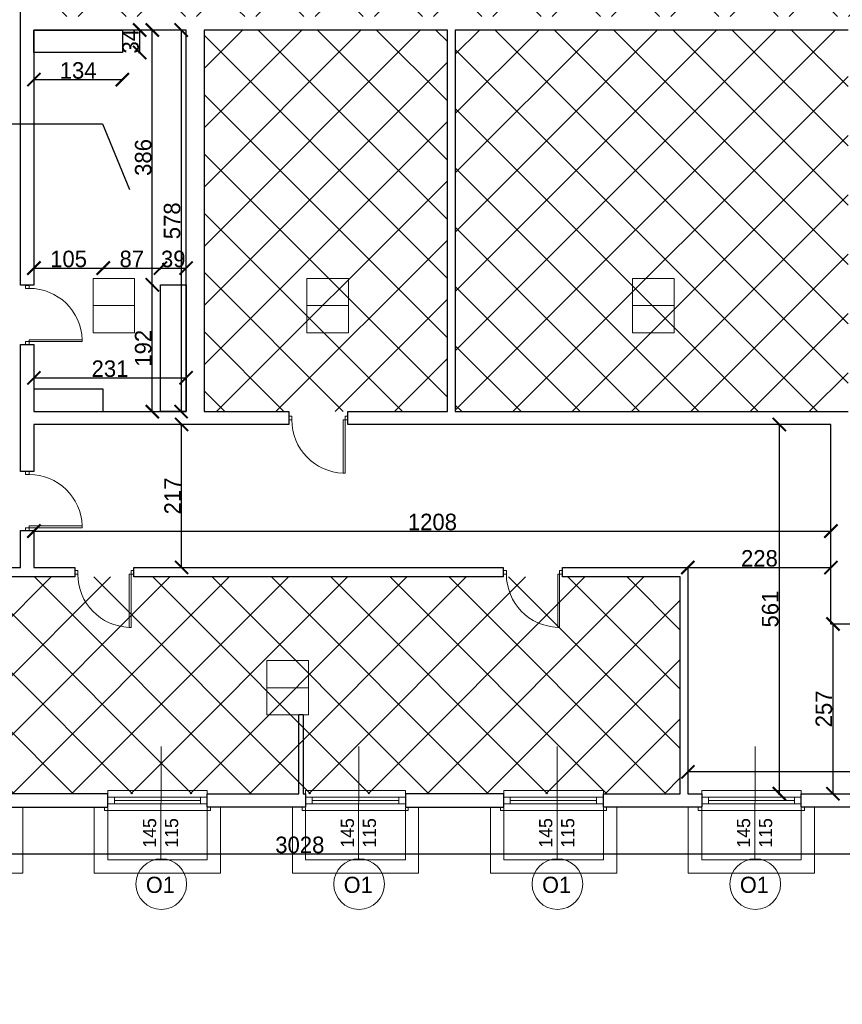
# Model space of a CAD drawing. Header units: centimetres. Extents: x -17621 to 77377, y -18613 to 66.
# Tile 17 of 173: x -14538 to -13292, y -14329 to -12838. Entities that reach past the tile are written whole.
import ezdxf

# ---------------------------------------------------------------- set-up
doc = ezdxf.new("R2010")
doc.units = ezdxf.units.CM
doc.layers.add('0-wymiarowanie rys.CAD', color=5, linetype='Continuous', lineweight=0, true_color=0x0000ff)
for name, color, linetype, lineweight in [('a_drzwi i okna', 2, 'Continuous', 0), ('a_inwentaryzacja', 141, 'Continuous', 0), ('a_wymiarowanie', 211, 'Continuous', 0), ('drzwi', 2, 'Continuous', 0), ('pomieszczenia', 191, 'Continuous', 5)]:
    doc.layers.add(name, color=color, linetype=linetype, lineweight=lineweight)
doc.layers.add('PDF_A310 STOLARKA ZEWNĘTRZNA', color=7, linetype='Continuous')
doc.layers.add('PDF_WIDOKOWA', color=7, linetype='Continuous')
doc.styles.add('PDF Century Gothic', font='GOTHIC.TTF')
doc.dimstyles.new('ISO-25', dxfattribs={"dimtxt": 25, "dimasz": 20, "dimexe": 0.6, "dimexo": 0.375, "dimtad": 1, "dimdec": 0, "dimtxsty": 'PDF Century Gothic', "dimblk": 'ARCHTICK', "dimcen": 2.5, "dimadec": 1, "dimazin": 0, "dimtfac": 1, "dimtdec": 0, "dimtmove": 0, "dimatfit": 3, "dimldrblk": 'ARCHTICK', "dimfxl": 2, "dimfxlon": 1, "dimarcsym": 0})

# ---------------------------------------------------------------- blocks, each defined once
blk = doc.blocks.new('_ArchTick')
at = {"color": 0, "linetype": 'ByBlock', "const_width": 0.15}
blk.add_lwpolyline([(-0.5, -0.5), (0.5, 0.5)], dxfattribs=at)
blk = doc.blocks.new('*D124')
at = {"layer": 'a_wymiarowanie', "color": 0, "lineweight": -2, "transparency": 16777216}
for p, q in [((-13303.9, -13753.3), (-13306.5, -13753.3)), ((-13305.9, -13753.3), (-13305.9, -14010.4)), ((-13303.9, -14010.4), (-13306.5, -14010.4))]:
    blk.add_line(p, q, dxfattribs=at)
at = {"layer": 'Defpoints', "color": 0, "transparency": 16777216}
for p in [(-13301.6, -13753.3), (-13305.9, -14010.4), (-13301.6, -14010.4)]:
    blk.add_point(p, dxfattribs=at)
at = {"layer": 'a_wymiarowanie', "color": 0, "lineweight": -2, "transparency": 16777216, "xscale": 20, "yscale": 20, "zscale": 20}
for p, rotation in [((-13305.9, -13753.3), 90), ((-13305.9, -14010.4), 270)]:
    blk.add_blockref('_ArchTick', p, dxfattribs=dict(at, rotation=rotation))
at = {"layer": 'a_wymiarowanie', "color": 0, "transparency": 16777216, "insert": (-13319.6, -13881.9), "char_height": 25, "attachment_point": 5, "rotation": 90, "style": 'PDF Century Gothic'}
blk.add_mtext('257', dxfattribs=at)
blk = doc.blocks.new('*D422')
at = {"layer": 'a_wymiarowanie', "color": 0, "lineweight": -2, "transparency": 16777216}
for p, q in [((-13525.7, -13975.4), (-13525.7, -13978)), ((-12648.2, -13977.4), (-13525.7, -13977.4)), ((-12648.2, -13975.4), (-12648.2, -13978))]:
    blk.add_line(p, q, dxfattribs=at)
at = {"layer": 'Defpoints', "color": 0, "transparency": 16777216}
for p in [(-13525.7, -13753.3), (-12648.2, -13753.3), (-13525.7, -13977.4)]:
    blk.add_point(p, dxfattribs=at)
at = {"layer": 'a_wymiarowanie', "color": 0, "lineweight": -2, "transparency": 16777216, "xscale": 20, "yscale": 20, "zscale": 20, "rotation": 180}
blk.add_blockref('_ArchTick', (-13525.7, -13977.4), dxfattribs=at)
at = {"layer": 'a_wymiarowanie', "color": 0, "lineweight": -2, "transparency": 16777216, "xscale": 20, "yscale": 20, "zscale": 20}
blk.add_blockref('_ArchTick', (-12648.2, -13977.4), dxfattribs=at)
at = {"layer": 'a_wymiarowanie', "color": 0, "transparency": 16777216, "insert": (-13087, -13963.7), "char_height": 25, "attachment_point": 5, "style": 'PDF Century Gothic'}
blk.add_mtext('877', dxfattribs=at)
blk = doc.blocks.new('*D423')
at = {"layer": 'a_wymiarowanie', "color": 0, "lineweight": -2, "transparency": 16777216}
for p, q in [((-13389.1, -13451.1), (-13386.5, -13451.1)), ((-13387.1, -14010.4), (-13387.1, -13451.1)), ((-13389.1, -14010.4), (-13386.5, -14010.4))]:
    blk.add_line(p, q, dxfattribs=at)
at = {"layer": 'Defpoints', "color": 0, "transparency": 16777216}
for p in [(-13525.7, -13451.1), (-13387.1, -13451.1), (-13525.7, -14010.4)]:
    blk.add_point(p, dxfattribs=at)
at = {"layer": 'a_wymiarowanie', "color": 0, "lineweight": -2, "transparency": 16777216, "xscale": 20, "yscale": 20, "zscale": 20}
for p, rotation in [((-13387.1, -13451.1), 90), ((-13387.1, -14010.4), 270)]:
    blk.add_blockref('_ArchTick', p, dxfattribs=dict(at, rotation=rotation))
at = {"layer": 'a_wymiarowanie', "color": 0, "transparency": 16777216, "insert": (-13400.9, -13730.7), "char_height": 25, "attachment_point": 5, "rotation": 90, "style": 'PDF Century Gothic'}
blk.add_mtext('561', dxfattribs=at)
blk = doc.blocks.new('*D125')
at = {"layer": 'a_wymiarowanie', "color": 0, "lineweight": -2, "transparency": 16777216}
for p, q in [((-14516.6, -13610.6), (-14516.6, -13613.2)), ((-14516.6, -13612.6), (-13309, -13612.6)), ((-13309, -13610.6), (-13309, -13613.2))]:
    blk.add_line(p, q, dxfattribs=at)
at = {"layer": 'Defpoints', "color": 0, "transparency": 16777216}
for p in [(-14516.6, -13482.4), (-13309, -13482.4), (-13309, -13612.6)]:
    blk.add_point(p, dxfattribs=at)
at = {"layer": 'a_wymiarowanie', "color": 0, "lineweight": -2, "transparency": 16777216, "xscale": 20, "yscale": 20, "zscale": 20, "rotation": 180}
blk.add_blockref('_ArchTick', (-14516.6, -13612.6), dxfattribs=at)
at = {"layer": 'a_wymiarowanie', "color": 0, "lineweight": -2, "transparency": 16777216, "xscale": 20, "yscale": 20, "zscale": 20}
blk.add_blockref('_ArchTick', (-13309, -13612.6), dxfattribs=at)
at = {"layer": 'a_wymiarowanie', "color": 0, "transparency": 16777216, "insert": (-13912.8, -13598.9), "char_height": 25, "attachment_point": 5, "style": 'PDF Century Gothic'}
blk.add_mtext('1208', dxfattribs=at)
blk = doc.blocks.new('*D424')
at = {"layer": 'a_wymiarowanie', "color": 0, "lineweight": -2, "transparency": 16777216}
for p, q in [((-13525.7, -13667.7), (-13525.7, -13667.1)), ((-13525.7, -13667.7), (-13309, -13667.7)), ((-13309, -13667.7), (-13309, -13667.1))]:
    blk.add_line(p, q, dxfattribs=at)
at = {"layer": 'Defpoints', "color": 0, "transparency": 16777216}
for p in [(-13525.7, -13667.7), (-13309, -13667.7), (-13309, -13667.7)]:
    blk.add_point(p, dxfattribs=at)
at = {"layer": 'a_wymiarowanie', "color": 0, "lineweight": -2, "transparency": 16777216, "xscale": 20, "yscale": 20, "zscale": 20, "rotation": 180}
blk.add_blockref('_ArchTick', (-13525.7, -13667.7), dxfattribs=at)
at = {"layer": 'a_wymiarowanie', "color": 0, "lineweight": -2, "transparency": 16777216, "xscale": 20, "yscale": 20, "zscale": 20}
blk.add_blockref('_ArchTick', (-13309, -13667.7), dxfattribs=at)
at = {"layer": 'a_wymiarowanie', "color": 0, "transparency": 16777216, "insert": (-13417.3, -13654), "char_height": 25, "attachment_point": 5, "style": 'PDF Century Gothic'}
blk.add_mtext('228', dxfattribs=at)
blk = doc.blocks.new('*D126')
at = {"layer": 'a_wymiarowanie', "color": 0, "lineweight": -2, "transparency": 16777216}
for p, q in [((-14294.8, -13451.1), (-14292.2, -13451.1)), ((-14292.8, -13667.7), (-14292.8, -13451.1)), ((-14294.8, -13667.7), (-14292.2, -13667.7))]:
    blk.add_line(p, q, dxfattribs=at)
at = {"layer": 'Defpoints', "color": 0, "transparency": 16777216}
for p in [(-14354.1, -13451.1), (-14292.8, -13451.1), (-14354.1, -13667.7)]:
    blk.add_point(p, dxfattribs=at)
at = {"layer": 'a_wymiarowanie', "color": 0, "lineweight": -2, "transparency": 16777216, "xscale": 20, "yscale": 20, "zscale": 20}
for p, rotation in [((-14292.8, -13451.1), 90), ((-14292.8, -13667.7), 270)]:
    blk.add_blockref('_ArchTick', p, dxfattribs=dict(at, rotation=rotation))
at = {"layer": 'a_wymiarowanie', "color": 0, "transparency": 16777216, "insert": (-14306.5, -13559.4), "char_height": 25, "attachment_point": 5, "rotation": 90, "style": 'PDF Century Gothic'}
blk.add_mtext('217', dxfattribs=at)
blk = doc.blocks.new('*D378')
at = {"layer": 'a_wymiarowanie', "color": 0, "lineweight": -2, "transparency": 16777216}
for p, q in [((-14516.6, -13378.4), (-14516.6, -13381)), ((-14516.6, -13380.4), (-14286, -13380.4)), ((-14286, -13378.4), (-14286, -13381))]:
    blk.add_line(p, q, dxfattribs=at)
at = {"layer": 'Defpoints', "color": 0, "transparency": 16777216}
for p in [(-14516.6, -12853.6), (-14286, -12853.6), (-14286, -13380.4)]:
    blk.add_point(p, dxfattribs=at)
at = {"layer": 'a_wymiarowanie', "color": 0, "lineweight": -2, "transparency": 16777216, "xscale": 20, "yscale": 20, "zscale": 20, "rotation": 180}
blk.add_blockref('_ArchTick', (-14516.6, -13380.4), dxfattribs=at)
at = {"layer": 'a_wymiarowanie', "color": 0, "lineweight": -2, "transparency": 16777216, "xscale": 20, "yscale": 20, "zscale": 20}
blk.add_blockref('_ArchTick', (-14286, -13380.4), dxfattribs=at)
at = {"layer": 'a_wymiarowanie', "color": 0, "transparency": 16777216, "insert": (-14401.3, -13366.7), "char_height": 25, "attachment_point": 5, "style": 'PDF Century Gothic'}
blk.add_mtext('231', dxfattribs=at)
blk = doc.blocks.new('*D379')
at = {"layer": 'a_wymiarowanie', "color": 0, "lineweight": -2, "transparency": 16777216}
for p, q in [((-14291.5, -12853.6), (-14294.1, -12853.6)), ((-14293.5, -12853.6), (-14293.5, -13431.6)), ((-14291.5, -13431.6), (-14294.1, -13431.6))]:
    blk.add_line(p, q, dxfattribs=at)
at = {"layer": 'Defpoints', "color": 0, "transparency": 16777216}
for p in [(-14286, -12853.6), (-14293.5, -13431.6), (-14286, -13431.6)]:
    blk.add_point(p, dxfattribs=at)
at = {"layer": 'a_wymiarowanie', "color": 0, "lineweight": -2, "transparency": 16777216, "xscale": 20, "yscale": 20, "zscale": 20}
for p, rotation in [((-14293.5, -12853.6), 90), ((-14293.5, -13431.6), 270)]:
    blk.add_blockref('_ArchTick', p, dxfattribs=dict(at, rotation=rotation))
at = {"layer": 'a_wymiarowanie', "color": 0, "transparency": 16777216, "insert": (-14307.2, -13142.6), "char_height": 25, "attachment_point": 5, "rotation": 90, "style": 'PDF Century Gothic'}
blk.add_mtext('578', dxfattribs=at)
blk = doc.blocks.new('*D380')
at = {"layer": 'a_wymiarowanie', "color": 0, "lineweight": -2, "transparency": 16777216}
for p, q in [((-14516.6, -13216.2), (-14516.6, -13213.6)), ((-14411.6, -13216.2), (-14411.6, -13213.6)), ((-14516.6, -13214.2), (-14411.6, -13214.2))]:
    blk.add_line(p, q, dxfattribs=at)
at = {"layer": 'Defpoints', "color": 0, "transparency": 16777216}
for p in [(-14411.6, -13214.2), (-14516.6, -13397.6), (-14411.6, -13397.6)]:
    blk.add_point(p, dxfattribs=at)
at = {"layer": 'a_wymiarowanie', "color": 0, "lineweight": -2, "transparency": 16777216, "xscale": 20, "yscale": 20, "zscale": 20, "rotation": 180}
blk.add_blockref('_ArchTick', (-14516.6, -13214.2), dxfattribs=at)
at = {"layer": 'a_wymiarowanie', "color": 0, "lineweight": -2, "transparency": 16777216, "xscale": 20, "yscale": 20, "zscale": 20}
blk.add_blockref('_ArchTick', (-14411.6, -13214.2), dxfattribs=at)
at = {"layer": 'a_wymiarowanie', "color": 0, "transparency": 16777216, "insert": (-14464.1, -13200.5), "char_height": 25, "attachment_point": 5, "style": 'PDF Century Gothic'}
blk.add_mtext('105', dxfattribs=at)
blk = doc.blocks.new('*D381')
at = {"layer": 'a_wymiarowanie', "color": 0, "lineweight": -2, "transparency": 16777216}
for p, q in [((-14411.6, -13216.2), (-14411.6, -13213.6)), ((-14325, -13216.2), (-14325, -13213.6)), ((-14411.6, -13214.2), (-14325, -13214.2))]:
    blk.add_line(p, q, dxfattribs=at)
at = {"layer": 'Defpoints', "color": 0, "transparency": 16777216}
for p in [(-14325, -13214.2), (-14325, -13239.6), (-14411.6, -13397.6)]:
    blk.add_point(p, dxfattribs=at)
at = {"layer": 'a_wymiarowanie', "color": 0, "lineweight": -2, "transparency": 16777216, "xscale": 20, "yscale": 20, "zscale": 20, "rotation": 180}
blk.add_blockref('_ArchTick', (-14411.6, -13214.2), dxfattribs=at)
at = {"layer": 'a_wymiarowanie', "color": 0, "lineweight": -2, "transparency": 16777216, "xscale": 20, "yscale": 20, "zscale": 20}
blk.add_blockref('_ArchTick', (-14325, -13214.2), dxfattribs=at)
at = {"layer": 'a_wymiarowanie', "color": 0, "transparency": 16777216, "insert": (-14368.3, -13200.5), "char_height": 25, "attachment_point": 5, "style": 'PDF Century Gothic'}
blk.add_mtext('87', dxfattribs=at)
blk = doc.blocks.new('*D382')
at = {"layer": 'a_wymiarowanie', "color": 0, "lineweight": -2, "transparency": 16777216}
for p, q in [((-14325, -13216.2), (-14325, -13213.6)), ((-14286, -13216.2), (-14286, -13213.6)), ((-14325, -13214.2), (-14286, -13214.2))]:
    blk.add_line(p, q, dxfattribs=at)
at = {"layer": 'Defpoints', "color": 0, "transparency": 16777216}
for p in [(-14286, -13214.2), (-14325, -13239.6), (-14286, -13239.6)]:
    blk.add_point(p, dxfattribs=at)
at = {"layer": 'a_wymiarowanie', "color": 0, "lineweight": -2, "transparency": 16777216, "xscale": 20, "yscale": 20, "zscale": 20, "rotation": 180}
blk.add_blockref('_ArchTick', (-14325, -13214.2), dxfattribs=at)
at = {"layer": 'a_wymiarowanie', "color": 0, "lineweight": -2, "transparency": 16777216, "xscale": 20, "yscale": 20, "zscale": 20}
blk.add_blockref('_ArchTick', (-14286, -13214.2), dxfattribs=at)
at = {"layer": 'a_wymiarowanie', "color": 0, "transparency": 16777216, "insert": (-14305.5, -13200.5), "char_height": 25, "attachment_point": 5, "style": 'PDF Century Gothic'}
blk.add_mtext('39', dxfattribs=at)
blk = doc.blocks.new('*D383')
at = {"layer": 'a_wymiarowanie', "color": 0, "lineweight": -2, "transparency": 16777216}
for p, q in [((-14335.2, -13239.6), (-14337.8, -13239.6)), ((-14337.2, -13431.6), (-14337.2, -13239.6)), ((-14335.2, -13431.6), (-14337.8, -13431.6))]:
    blk.add_line(p, q, dxfattribs=at)
at = {"layer": 'Defpoints', "color": 0, "transparency": 16777216}
for p in [(-14337.2, -13239.6), (-14325, -13239.6), (-14325, -13431.6)]:
    blk.add_point(p, dxfattribs=at)
at = {"layer": 'a_wymiarowanie', "color": 0, "lineweight": -2, "transparency": 16777216, "xscale": 20, "yscale": 20, "zscale": 20}
for p, rotation in [((-14337.2, -13239.6), 90), ((-14337.2, -13431.6), 270)]:
    blk.add_blockref('_ArchTick', p, dxfattribs=dict(at, rotation=rotation))
at = {"layer": 'a_wymiarowanie', "color": 0, "transparency": 16777216, "insert": (-14350.9, -13335.6), "char_height": 25, "attachment_point": 5, "rotation": 90, "style": 'PDF Century Gothic'}
blk.add_mtext('192', dxfattribs=at)
blk = doc.blocks.new('*D384')
at = {"layer": 'a_wymiarowanie', "color": 0, "lineweight": -2, "transparency": 16777216}
for p, q in [((-14337.2, -12853.6), (-14337.8, -12853.6)), ((-14337.2, -13239.6), (-14337.2, -12853.6)), ((-14335.2, -13239.6), (-14337.8, -13239.6))]:
    blk.add_line(p, q, dxfattribs=at)
at = {"layer": 'Defpoints', "color": 0, "transparency": 16777216}
for p in [(-14337.2, -12853.6), (-14337.2, -12853.6), (-14325, -13239.6)]:
    blk.add_point(p, dxfattribs=at)
at = {"layer": 'a_wymiarowanie', "color": 0, "lineweight": -2, "transparency": 16777216, "xscale": 20, "yscale": 20, "zscale": 20}
for p, rotation in [((-14337.2, -12853.6), 90), ((-14337.2, -13239.6), 270)]:
    blk.add_blockref('_ArchTick', p, dxfattribs=dict(at, rotation=rotation))
at = {"layer": 'a_wymiarowanie', "color": 0, "transparency": 16777216, "insert": (-14350.9, -13046.6), "char_height": 25, "attachment_point": 5, "rotation": 90, "style": 'PDF Century Gothic'}
blk.add_mtext('386', dxfattribs=at)
blk = doc.blocks.new('*D385')
at = {"layer": 'a_wymiarowanie', "color": 0, "lineweight": -2, "transparency": 16777216}
for p, q in [((-14516.6, -12926.7), (-14516.6, -12929.3)), ((-14516.6, -12928.7), (-14382.6, -12928.7)), ((-14382.6, -12926.7), (-14382.6, -12929.3))]:
    blk.add_line(p, q, dxfattribs=at)
at = {"layer": 'Defpoints', "color": 0, "transparency": 16777216}
for p in [(-14516.6, -12887.6), (-14382.6, -12887.6), (-14382.6, -12928.7)]:
    blk.add_point(p, dxfattribs=at)
at = {"layer": 'a_wymiarowanie', "color": 0, "lineweight": -2, "transparency": 16777216, "xscale": 20, "yscale": 20, "zscale": 20, "rotation": 180}
blk.add_blockref('_ArchTick', (-14516.6, -12928.7), dxfattribs=at)
at = {"layer": 'a_wymiarowanie', "color": 0, "lineweight": -2, "transparency": 16777216, "xscale": 20, "yscale": 20, "zscale": 20}
blk.add_blockref('_ArchTick', (-14382.6, -12928.7), dxfattribs=at)
at = {"layer": 'a_wymiarowanie', "color": 0, "transparency": 16777216, "insert": (-14449.6, -12915), "char_height": 25, "attachment_point": 5, "style": 'PDF Century Gothic'}
blk.add_mtext('134', dxfattribs=at)
blk = doc.blocks.new('*D386')
at = {"layer": 'a_wymiarowanie', "color": 0, "lineweight": -2, "transparency": 16777216}
for p, q in [((-14358.3, -12853.6), (-14355.7, -12853.6)), ((-14356.3, -12887.6), (-14356.3, -12853.6)), ((-14358.3, -12887.6), (-14355.7, -12887.6))]:
    blk.add_line(p, q, dxfattribs=at)
at = {"layer": 'Defpoints', "color": 0, "transparency": 16777216}
for p in [(-14382.6, -12853.6), (-14356.3, -12853.6), (-14382.6, -12887.6)]:
    blk.add_point(p, dxfattribs=at)
at = {"layer": 'a_wymiarowanie', "color": 0, "lineweight": -2, "transparency": 16777216, "xscale": 20, "yscale": 20, "zscale": 20}
for p, rotation in [((-14356.3, -12853.6), 90), ((-14356.3, -12887.6), 270)]:
    blk.add_blockref('_ArchTick', p, dxfattribs=dict(at, rotation=rotation))
at = {"layer": 'a_wymiarowanie', "color": 0, "transparency": 16777216, "insert": (-14370.1, -12870.6), "char_height": 25, "attachment_point": 5, "rotation": 90, "style": 'PDF Century Gothic'}
blk.add_mtext('34', dxfattribs=at)
blk = doc.blocks.new('*D387')
at = {"layer": 'a_wymiarowanie', "color": 0, "lineweight": -2, "transparency": 16777216}
for p, q in [((-14569.7, -11188.7), (-14572.3, -11188.7)), ((-14571.7, -13666.9), (-14571.7, -11188.7)), ((-14569.7, -13666.9), (-14572.3, -13666.9))]:
    blk.add_line(p, q, dxfattribs=at)
at = {"layer": 'Defpoints', "color": 0, "transparency": 16777216}
for p in [(-14571.7, -11188.7), (-14536.9, -11188.7), (-14536.9, -13666.9)]:
    blk.add_point(p, dxfattribs=at)
at = {"layer": 'a_wymiarowanie', "color": 0, "lineweight": -2, "transparency": 16777216, "xscale": 20, "yscale": 20, "zscale": 20}
for p, rotation in [((-14571.7, -11188.7), 90), ((-14571.7, -13666.9), 270)]:
    blk.add_blockref('_ArchTick', p, dxfattribs=dict(at, rotation=rotation))
at = {"layer": 'a_wymiarowanie', "color": 0, "transparency": 16777216, "insert": (-14585.5, -12427.8), "char_height": 25, "attachment_point": 5, "rotation": 90, "style": 'PDF Century Gothic'}
blk.add_mtext('2478', dxfattribs=at)
blk = doc.blocks.new('*D1044')
at = {"layer": '0-wymiarowanie rys.CAD', "color": 0, "linetype": 'Continuous', "lineweight": -2, "transparency": 16777216}
for p, q in [((-15628, -14099.7), (-15628, -14102.3)), ((-12599.5, -14101.7), (-15628, -14101.7)), ((-12599.5, -14099.7), (-12599.5, -14102.3))]:
    blk.add_line(p, q, dxfattribs=at)
at = {"layer": 'Defpoints', "color": 0, "linetype": 'Continuous', "transparency": 16777216}
for p in [(-15628, -14030.7), (-12599.5, -14030.7), (-15628, -14101.7)]:
    blk.add_point(p, dxfattribs=at)
at = {"layer": '0-wymiarowanie rys.CAD', "color": 0, "linetype": 'Continuous', "lineweight": -2, "transparency": 16777216, "xscale": 20, "yscale": 20, "zscale": 20, "rotation": 180}
blk.add_blockref('_ArchTick', (-15628, -14101.7), dxfattribs=at)
at = {"layer": '0-wymiarowanie rys.CAD', "color": 0, "linetype": 'Continuous', "lineweight": -2, "transparency": 16777216, "xscale": 20, "yscale": 20, "zscale": 20}
blk.add_blockref('_ArchTick', (-12599.5, -14101.7), dxfattribs=at)
at = {"layer": '0-wymiarowanie rys.CAD', "color": 0, "linetype": 'Continuous', "lineweight": 0, "transparency": 16777216, "insert": (-14113.7, -14088), "char_height": 25, "attachment_point": 5, "style": 'PDF Century Gothic'}
blk.add_mtext('3028', dxfattribs=at)

msp = doc.modelspace()

# ---------------------------------------------------------------- hatches: boundary and pattern name
at = {"layer": 'a_inwentaryzacja', "linetype": 'Continuous', "lineweight": 5, "true_color": 0x636466, "transparency": 33554495}
h = msp.add_hatch(dxfattribs=at)
h.set_pattern_fill('ANSI37', color=251, scale=20)
h.paths.add_polyline_path([(-11942.7, -8735.2), (-9562.8, -8735.2), (-9562.8, -10514.9), (-11942.7, -10514.9)])
h.paths.add_polyline_path([(-14516.6, -10443.7), (-13890.1, -10443.7), (-13890.1, -11008.7), (-14516.6, -11008.7)])
h.paths.add_polyline_path([(-14516.6, -11036.6), (-13890.1, -11036.6), (-13890.1, -11601.6), (-14516.6, -11601.6)])
h.paths.add_polyline_path([(-14516.6, -11621.1), (-13890.1, -11621.1), (-13890.1, -12231), (-14516.6, -12231)])
h.paths.add_polyline_path([(-14516.6, -12251.4), (-14216.9, -12251.4), (-14216.9, -12669.6), (-14516.6, -12669.6)])
h.paths.add_polyline_path([(-14206.7, -12251.4), (-13890.1, -12251.4), (-13890.1, -12833.3), (-14206.7, -12833.3)])
h.paths.add_polyline_path([(-14516.6, -12681.5), (-14216.9, -12681.5), (-14216.9, -12833.3), (-14516.6, -12833.3)])
h.paths.add_polyline_path([(-15607.6, -12251.4), (-15607.6, -12831.3), (-15046.6, -12831.3), (-15046.6, -12431.7), (-14730.8, -12431.7), (-14730.8, -12251.4)])
h.paths.add_polyline_path([(-15034.7, -12443.6), (-14730.8, -12443.6), (-14730.8, -12831.3), (-15034.7, -12831.3)], flags=17)
h.paths.add_polyline_path([(-15607.6, -12851.6), (-14730.8, -12851.6), (-14730.8, -13111.3), (-15607.6, -13111.3)])
h.paths.add_polyline_path([(-15607.6, -11651.1), (-14730.8, -11651.1), (-14730.8, -12231), (-15607.6, -12231)])
h.paths.add_polyline_path([(-15607.6, -11343.7), (-14730.8, -11343.7), (-14730.8, -11631.6), (-15607.6, -11631.6)])
h.paths.add_polyline_path([(-15106.7, -13651.7), (-15287, -13651.7), (-15287, -13451.1), (-15106.7, -13451.1)])
h.paths.add_polyline_path([(-15093.2, -13451.1), (-14892.5, -13451.1), (-14892.5, -13651.7), (-15093.2, -13651.7)])
h.paths.add_polyline_path([(-14880.6, -13451.1), (-14730.8, -13451.1), (-14730.8, -13666.9), (-14880.6, -13666.9)])
h.paths.add_polyline_path([(-14892.5, -13666.1), (-15287, -13666.1), (-15287, -14010.4), (-14892.5, -14010.4)])
h.paths.add_polyline_path([(-14880.6, -13682.1), (-14730.8, -13682.1), (-14730.8, -14010.4), (-14880.6, -14010.4)])
h.paths.add_polyline_path([(-13537.5, -13682.1), (-14724.9, -13682.1), (-14724.9, -14010.4), (-13537.5, -14010.4)])
h.paths.add_polyline_path([(-12653.2, -11036.6), (-13885, -11036.6), (-13885, -11601.6), (-12653.2, -11601.6)])
h.paths.add_polyline_path([(-13885, -10443.7), (-12663.2, -10443.7), (-12663.2, -11008.7), (-13885, -11008.7)])
h.paths.add_polyline_path([(-13885, -11621.1), (-13174.6, -11621.1), (-13174.6, -12231), (-13885, -12231)])
h.paths.add_polyline_path([(-13169.5, -11621.1), (-12663.2, -11621.1), (-12663.2, -12231), (-13169.5, -12231)])
h.paths.add_polyline_path([(-13461.6, -12251.4), (-12648.2, -12251.4), (-12648.2, -12461.2), (-13461.6, -12461.2)])
h.paths.add_polyline_path([(-13878.2, -12251.4), (-13466.7, -12251.4), (-13466.7, -12833.3), (-13878.2, -12833.3)])
h.paths.add_polyline_path([(-13461.6, -12466.4), (-12868.1, -12466.4), (-12868.1, -12833.3), (-13461.6, -12833.3)])
h.paths.add_polyline_path([(-12856.3, -12466.4), (-12648.2, -12466.4), (-12648.2, -12833.3), (-12856.3, -12833.3)])
h.paths.add_polyline_path([(-14258.9, -12853.6), (-13890.1, -12853.6), (-13890.1, -13431.6), (-14258.9, -13431.6)])
h.paths.add_polyline_path([(-13878.2, -12853.6), (-13283, -12853.6), (-13283, -13431.6), (-13878.2, -13431.6)])
h.paths.add_polyline_path([(-13277.9, -12853.6), (-12648.2, -12853.6), (-12648.2, -13431.6), (-13277.9, -13431.6)])
h.paths.add_polyline_path([(-9236.8, -15998), (-8361.4, -15998), (-8361.4, -16573.6), (-9236.8, -16573.6)])
h.paths.add_polyline_path([(-8043, -15998), (-7163.3, -15998), (-7163.3, -16573.6), (-8043, -16573.6)])
h.paths.add_polyline_path([(-8336.8, -15998), (-8054.9, -15998), (-8054.9, -16573.6), (-8336.8, -16573.6)])
h.paths.add_polyline_path([(-8631.4, -15413.6), (-8054.9, -15413.6), (-8054.9, -15698.1), (-8631.4, -15698.1)])
h.paths.add_polyline_path([(-9230.9, -15413.6), (-8655.1, -15413.6), (-8655.1, -15698.1), (-9230.9, -15698.1)])
h.paths.add_polyline_path([(-9831.2, -15413.6), (-9255.4, -15413.6), (-9255.4, -15698.1), (-9831.2, -15698.1)])
h.paths.add_polyline_path([(-10437.4, -15413.6), (-9854.9, -15413.6), (-9854.9, -15698.1), (-10437.4, -15698.1)])
h.paths.add_polyline_path([(-9287.7, -15590.6), (-9287.7, -15520.2), (-9341.7, -15520.2), (-9341.7, -15590.6)], flags=16)
h.paths.add_polyline_path([(-10437.4, -12370.7), (-9854.9, -12370.7), (-9854.9, -12655.2), (-10437.4, -12655.2)])
h.paths.add_polyline_path([(-9831.2, -12370.7), (-9255.4, -12370.7), (-9255.4, -12655.2), (-9831.2, -12655.2)])
h.paths.add_polyline_path([(-9230.9, -12370.7), (-8650.1, -12370.7), (-8650.1, -12655.2), (-9230.9, -12655.2)])
h.paths.add_polyline_path([(-9236.8, -12955.1), (-8361.4, -12955.1), (-8361.4, -13531.5), (-9236.8, -13531.5)])
h.paths.add_polyline_path([(-8336.8, -12955.1), (-8054.9, -12955.1), (-8054.9, -13531.5), (-8336.8, -13531.5)])
h.paths.add_polyline_path([(-8043, -12955.1), (-7161.9, -12955.1), (-7161.9, -13531.7), (-8043, -13531.7)])
h.paths.add_polyline_path([(-3821.8, -15182.8), (-3577.7, -15182.8), (-3577.7, -15313.5), (-3821.8, -15313.5)])

# ---------------------------------------------------------------- linework, layer by layer
at = {"layer": 'a_drzwi i okna'}
for p, q in [((-14323.9, -13938.6), (-14324.3, -14108.7)), ((-14024.1, -13938.6), (-14024.6, -14108.7)), ((-13723.6, -13938.6), (-13724, -14108.7)), ((-13423.9, -13938.6), (-13424.3, -14108.7))]:
    msp.add_line(p, q, dxfattribs=at)
for centre in [(-14323.6, -14147.2), (-14023.9, -14147.2), (-13723.3, -14147.2), (-13423.6, -14147.2)]:
    msp.add_circle(centre, 38.4, dxfattribs=at)
at = {"layer": 'a_inwentaryzacja', "lineweight": 25}
for p, q in [((-14536.9, -13240.3), (-14536.9, -12791.8)), ((-14286, -12853.6), (-14516.6, -12853.6)), ((-14516.6, -12853.6), (-14516.6, -13240.3)), ((-14286, -13431.6), (-14286, -12853.6)), ((-13890.1, -12853.6), (-14258.9, -12853.6)), ((-14258.9, -12853.6), (-14258.9, -13431.6)), ((-13890.1, -13431.6), (-13890.1, -12853.6)), ((-13283, -12853.6), (-13878.2, -12853.6)), ((-13878.2, -12853.6), (-13878.2, -13431.6)), ((-14516.6, -13240.3), (-14536.9, -13240.3)), ((-14536.9, -13522.2), (-14536.9, -13330)), ((-14536.9, -13330), (-14516.6, -13330)), ((-14516.6, -13330), (-14516.6, -13431.6)), ((-14516.6, -13431.6), (-14286, -13431.6)), ((-14258.9, -13431.6), (-14130.5, -13431.6)), ((-14130.5, -13431.6), (-14130.5, -13451.1)), ((-14040.8, -13451.1), (-14040.8, -13431.6)), ((-14040.8, -13431.6), (-13890.1, -13431.6)), ((-13878.2, -13431.6), (-13283, -13431.6)), ((-14130.5, -13451.1), (-14516.6, -13451.1)), ((-14516.6, -13451.1), (-14516.6, -13522.2)), ((-13309, -13451.1), (-14040.8, -13451.1)), ((-13309, -13753.3), (-13309, -13451.1)), ((-14516.6, -13522.2), (-14536.9, -13522.2)), ((-14536.9, -13667.7), (-14536.9, -13611.9)), ((-14536.9, -13611.9), (-14516.6, -13611.9)), ((-14516.6, -13611.9), (-14516.6, -13667.7)), ((-14724.9, -13667.7), (-14536.9, -13667.7)), ((-14516.6, -13667.7), (-14454.8, -13667.7)), ((-14454.8, -13667.7), (-14454.8, -13682.1)), ((-13715.6, -13682.1), (-13715.6, -13667.7)), ((-13715.6, -13667.7), (-13525.7, -13667.7)), ((-13525.7, -13667.7), (-13525.7, -14010.4)), ((-14454.8, -13682.1), (-14724.9, -13682.1)), ((-13537.5, -13682.1), (-13715.6, -13682.1)), ((-13537.5, -14010.4), (-13537.5, -13682.1)), ((-12648.2, -13753.3), (-13309, -13753.3)), ((-13653.8, -14010.4), (-13537.5, -14010.4)), ((-13653.8, -14030.7), (-13653.8, -14010.4)), ((-13525.7, -14010.4), (-13504.8, -14010.4)), ((-13504.8, -14010.4), (-13504.8, -14030.7)), ((-13504.8, -14030.7), (-13653.8, -14030.7))]:
    msp.add_line(p, q, dxfattribs=at)
for points in [[(-14516.6, -12853.6), (-14382.6, -12853.6), (-14382.6, -12887.6), (-14516.6, -12887.6)], [(-14286, -13431.6), (-14325, -13431.6), (-14325, -13239.6), (-14286, -13239.6)], [(-14516.6, -13431.6), (-14411.6, -13431.6), (-14411.6, -13397.6), (-14516.6, -13397.6)], [(-13805.4, -13667.7), (-13805.4, -13682.1), (-14365, -13682.1), (-14365, -13667.7)], [(-14254.1, -14010.4), (-14115.3, -14010.4), (-14115.3, -13890.2), (-14108.5, -13890.2), (-14108.5, -14010.4), (-14105.1, -14010.4), (-14105.1, -14030.7), (-14254.1, -14030.7)], [(-14553.8, -14030.7), (-14404.8, -14030.7), (-14404.8, -14010.4), (-14553.8, -14010.4)], [(-13953.6, -14030.7), (-13804.5, -14030.7), (-13804.5, -14010.4), (-13953.6, -14010.4)], [(-13354.1, -14030.7), (-13354.1, -14010.4), (-13205.1, -14010.4), (-13205.1, -14030.7)]]:
    msp.add_lwpolyline(points, close=True, dxfattribs=at)
at = {"layer": 'drzwi'}
for points in [[(-14523.9, -13244.9), (-14523.9, -13240.4), (-14529.6, -13240.4), (-14529.6, -13244.9)], [(-14125.9, -13444.2), (-14130.4, -13444.2), (-14130.4, -13438.5), (-14125.9, -13438.5)], [(-14523.9, -13526.8), (-14523.9, -13522.3), (-14529.6, -13522.3), (-14529.6, -13526.8)], [(-14450.2, -13677.8), (-14454.6, -13677.8), (-14454.6, -13672.1), (-14450.2, -13672.1)], [(-13800.8, -13677.8), (-13805.3, -13677.8), (-13805.3, -13672.1), (-13800.8, -13672.1)]]:
    msp.add_lwpolyline(points, close=True, dxfattribs=at)
for points in [[(-14523.9, -13325.5), (-14523.9, -13330), (-14529.6, -13330), (-14529.6, -13325.5), (-14523.9, -13325.5), (-14523.9, -13322.8), (-14443.3, -13322.8), (-14443.3, -13325.5), (-14523.9, -13325.5)], [(-14045.2, -13444.2), (-14040.8, -13444.2), (-14040.8, -13438.5), (-14045.2, -13438.5), (-14045.2, -13444.2), (-14047.9, -13444.2), (-14047.9, -13524.8), (-14045.2, -13524.8), (-14045.2, -13444.2)], [(-14523.9, -13607.5), (-14523.9, -13611.9), (-14529.6, -13611.9), (-14529.6, -13607.5), (-14523.9, -13607.5), (-14523.9, -13604.8), (-14443.3, -13604.8), (-14443.3, -13607.5), (-14523.9, -13607.5)], [(-14369.5, -13677.8), (-14365, -13677.8), (-14365, -13672.1), (-14369.5, -13672.1), (-14369.5, -13677.8), (-14372.2, -13677.8), (-14372.2, -13758.4), (-14369.5, -13758.4), (-14369.5, -13677.8)], [(-13720.1, -13677.8), (-13715.6, -13677.8), (-13715.6, -13672.1), (-13720.1, -13672.1), (-13720.1, -13677.8), (-13722.8, -13677.8), (-13722.8, -13758.4), (-13720.1, -13758.4), (-13720.1, -13677.8)]]:
    msp.add_lwpolyline(points, dxfattribs=at)
for centre, start, end in [((-14523.8, -13325.4), 1.8363, 90.1055), ((-14045.3, -13444.3), 179.8945, 268.1637), ((-14523.8, -13607.4), 1.8363, 90.1055), ((-14369.6, -13677.9), 179.8945, 268.1637), ((-13720.2, -13677.9), 179.8945, 268.1637)]:
    msp.add_arc(centre, 80.5, start, end, dxfattribs=at)
at = {"layer": 'PDF_A310 STOLARKA ZEWNĘTRZNA', "lineweight": 5}
for points in [[(-14404.8, -14005.3), (-14404.8, -14030.7), (-14409.9, -14030.7), (-14409.9, -14035.8), (-14254.1, -14035.8), (-14249, -14035.8), (-14249, -14030.7), (-14254.1, -14030.7), (-14254.1, -14005.3)], [(-14404.8, -14015.5), (-14394.7, -14015.5), (-14264.3, -14015.5), (-14254.1, -14015.5), (-14254.1, -14025.7), (-14264.3, -14025.7), (-14394.7, -14025.7), (-14404.8, -14025.7)], [(-14105.1, -14005.3), (-14105.1, -14030.7), (-14110.2, -14030.7), (-14110.2, -14035.8), (-13953.6, -14035.8), (-13949.3, -14035.8), (-13949.3, -14030.7), (-13953.6, -14030.7), (-13953.6, -14005.3)], [(-14105.1, -14015.5), (-14094.9, -14015.5), (-13963.7, -14015.5), (-13953.6, -14015.5), (-13953.6, -14025.7), (-13963.7, -14025.7), (-14094.9, -14025.7), (-14105.1, -14025.7)], [(-13804.5, -14005.3), (-13804.5, -14030.7), (-13809.6, -14030.7), (-13809.6, -14035.8), (-13653.8, -14035.8), (-13648.8, -14035.8), (-13648.8, -14030.7), (-13653.8, -14030.7), (-13653.8, -14005.3)], [(-13804.5, -14015.5), (-13795.2, -14015.5), (-13664, -14015.5), (-13653.8, -14015.5), (-13653.8, -14025.7), (-13664, -14025.7), (-13795.2, -14025.7), (-13804.5, -14025.7)], [(-13504.8, -14005.3), (-13504.8, -14030.7), (-13509.9, -14030.7), (-13509.9, -14035.8), (-13354.1, -14035.8), (-13349, -14035.8), (-13349, -14030.7), (-13354.1, -14030.7), (-13354.1, -14005.3)], [(-13504.8, -14015.5), (-13494.7, -14015.5), (-13364.3, -14015.5), (-13354.1, -14015.5), (-13354.1, -14025.7), (-13364.3, -14025.7), (-13494.7, -14025.7), (-13504.8, -14025.7)]]:
    msp.add_lwpolyline(points, close=True, dxfattribs=at)
for points in [[(-14394.7, -14025.7), (-14394.7, -14015.5)], [(-14264.3, -14025.7), (-14264.3, -14015.5)], [(-14094.9, -14025.7), (-14094.9, -14015.5)], [(-13963.7, -14025.7), (-13963.7, -14015.5)], [(-13795.2, -14025.7), (-13795.2, -14015.5)], [(-13664, -14025.7), (-13664, -14015.5)], [(-13494.7, -14025.7), (-13494.7, -14015.5)], [(-13364.3, -14025.7), (-13364.3, -14015.5)], [(-14394.7, -14020.6), (-14264.3, -14020.6)], [(-14094.9, -14020.6), (-13963.7, -14020.6)], [(-13795.2, -14020.6), (-13664, -14020.6)], [(-13494.7, -14020.6), (-13364.3, -14020.6)]]:
    msp.add_lwpolyline(points, dxfattribs=at)
at = {"layer": 'PDF_WIDOKOWA', "lineweight": 5}
for points in [[(-14724.9, -14031.6), (-14724.9, -14130.6), (-14533.5, -14130.6), (-14533.5, -14031.6)], [(-14425.1, -14031.6), (-14425.1, -14130.6), (-14233.8, -14130.6), (-14233.8, -14031.6)], [(-14404.8, -14031.6), (-14404.8, -14110.3), (-14254.1, -14110.3), (-14254.1, -14031.6)], [(-14124.6, -14031.6), (-14124.6, -14130.6), (-13934.1, -14130.6), (-13934.1, -14031.6)], [(-14105.1, -14031.6), (-14105.1, -14110.3), (-13953.6, -14110.3), (-13953.6, -14031.6)], [(-13824.9, -14031.6), (-13824.9, -14130.6), (-13633.5, -14130.6), (-13633.5, -14031.6)], [(-13804.5, -14031.6), (-13804.5, -14110.3), (-13653.8, -14110.3), (-13653.8, -14031.6)], [(-13525.1, -14031.6), (-13525.1, -14130.6), (-13333.8, -14130.6), (-13333.8, -14031.6)], [(-13504.8, -14031.6), (-13504.8, -14110.3), (-13354.1, -14110.3), (-13354.1, -14031.6)]]:
    msp.add_lwpolyline(points, dxfattribs=at)
at = {"layer": 'pomieszczenia', "color": 240, "linetype": 'Continuous', "lineweight": 25, "true_color": 0xed1f24}
for p, q in [((-14721.5, -12995.6), (-14412.5, -12995.6)), ((-14412.5, -12995.6), (-14371.9, -13095.3))]:
    msp.add_line(p, q, dxfattribs=at)
at = {"layer": 'pomieszczenia'}
for p, q in [((-14427, -13271), (-14364, -13271)), ((-14102.9, -13271), (-14039.8, -13271)), ((-13609.7, -13271), (-13546.6, -13271)), ((-14163.9, -13849.8), (-14100.8, -13849.8))]:
    msp.add_line(p, q, dxfattribs=at)
for points in [[(-14427, -13229.9), (-14364, -13229.9), (-14364, -13312.2), (-14427, -13312.2)], [(-14102.9, -13229.9), (-14039.8, -13229.9), (-14039.8, -13312.2), (-14102.9, -13312.2)], [(-13609.7, -13229.9), (-13546.6, -13229.9), (-13546.6, -13312.2), (-13609.7, -13312.2)], [(-14163.9, -13808.6), (-14100.8, -13808.6), (-14100.8, -13890.9), (-14163.9, -13890.9)]]:
    msp.add_lwpolyline(points, close=True, dxfattribs=at)

# ---------------------------------------------------------------- texts
at = {"layer": 'a_drzwi i okna', "char_height": 20, "attachment_point": 1, "rotation": 90, "style": 'PDF Century Gothic'}
for insert in [(-14351.4, -14092), (-14051.7, -14092), (-13751.2, -14092), (-13451.4, -14092)]:
    msp.add_mtext_dynamic_manual_height_columns('145\\P115', width=179.816, gutter_width=12.5, heights=[162.8], dxfattribs=dict(at, insert=insert))
at = {"layer": 'a_drzwi i okna', "char_height": 24.55, "attachment_point": 7, "style": 'PDF Century Gothic'}
for insert in [(-14346.9, -14161), (-14047.2, -14161), (-13746.6, -14161), (-13446.9, -14161)]:
    msp.add_mtext_dynamic_manual_height_columns('O1', width=220.698, gutter_width=15.3, heights=[199.8], dxfattribs=dict(at, insert=insert))

# ---------------------------------------------------------------- dimensions: what is measured, and where the dimension line sits
at = {"layer": '0-wymiarowanie rys.CAD', "linetype": 'Continuous', "lineweight": 0}
dim = msp.add_linear_dim(base=(-15627.9641, -14101.7227), p1=(-12599.5291, -14030.7321), p2=(-15627.9641, -14030.7321), dimstyle='ISO-25', dxfattribs=at)
dim.commit()
dim.dimension.update_dxf_attribs({"geometry": '*D1044', "text_midpoint": (-14113.7466, -14087.9688)})
at = {"layer": 'a_wymiarowanie'}
for base, p1, p2, picture, middle in [((-14571.7, -11188.7), (-14536.9, -13666.9), (-14536.9, -11188.7), '*D387', (-14585.5, -12427.8)), ((-14293.5, -13431.6), (-14286, -12853.6), (-14286, -13431.6), '*D379', (-14307.2, -13142.6)), ((-14337.2, -13239.6), (-14325, -13431.6), (-14325, -13239.6), '*D383', (-14350.9, -13335.6)), ((-14292.8, -13451.1), (-14354.1, -13667.7), (-14354.1, -13451.1), '*D126', (-14306.5, -13559.4)), ((-13305.9, -14010.4), (-13301.6, -13753.3), (-13301.6, -14010.4), '*D124', (-13319.6, -13881.9))]:
    dim = msp.add_linear_dim(base=base, p1=p1, p2=p2, angle=90, dimstyle='ISO-25', dxfattribs=at)
    dim.commit()
    dim.dimension.update_dxf_attribs({"geometry": picture, "text_midpoint": middle})
for base, p1, p2, picture, middle in [((-14286, -13380.4), (-14516.6, -12853.6), (-14286, -12853.6), '*D378', (-14401.3, -13366.7)), ((-14382.6, -12928.7), (-14516.6, -12887.6), (-14382.6, -12887.6), '*D385', (-14449.6, -12915)), ((-14411.6, -13214.2), (-14516.6, -13397.6), (-14411.6, -13397.6), '*D380', (-14464.1, -13200.5)), ((-13309, -13612.6), (-14516.6, -13482.4), (-13309, -13482.4), '*D125', (-13912.8, -13598.9)), ((-13525.6771, -13977.4138), (-12648.2423, -13753.3404), (-13525.6771, -13753.3404), '*D422', (-13086.9597, -13963.66))]:
    dim = msp.add_linear_dim(base=base, p1=p1, p2=p2, dimstyle='ISO-25', dxfattribs=at)
    dim.commit()
    dim.dimension.update_dxf_attribs({"geometry": picture, "text_midpoint": middle})
dim = msp.add_linear_dim(base=(-14356.3, -12853.6), p1=(-14382.6, -12887.6), p2=(-14382.6, -12853.6), angle=90, dimstyle='ISO-25', dxfattribs=at)
dim.commit()
dim.dimension.update_dxf_attribs({"geometry": '*D386', "text_midpoint": (-14356.3, -12870.6), "dimtype": 160})
dim = msp.add_linear_dim(base=(-14337.2, -12853.6), p1=(-14325, -13239.6), p2=(-14337.2, -12853.6), angle=90, dimstyle='ISO-25', override={"dimtmove": 1}, dxfattribs=at)
dim.commit()
dim.dimension.update_dxf_attribs({"geometry": '*D384', "text_midpoint": (-14350.9, -13046.6)})
for base, p1, p2, picture, middle in [((-14325, -13214.2), (-14411.6, -13397.6), (-14325, -13239.6), '*D381', (-14368.3, -13200.5)), ((-14286, -13214.2), (-14325, -13239.6), (-14286, -13239.6), '*D382', (-14305.5, -13200.5))]:
    dim = msp.add_linear_dim(base=base, p1=p1, p2=p2, dimstyle='ISO-25', override={"dimtmove": 1}, dxfattribs=at)
    dim.commit()
    dim.dimension.update_dxf_attribs({"geometry": picture, "text_midpoint": middle})
dim = msp.add_linear_dim(base=(-13387.1, -13451.1), p1=(-13525.7, -14010.4), p2=(-13525.7, -13451.1), angle=90, text='561', dimstyle='ISO-25', dxfattribs=at)
dim.commit()
dim.dimension.update_dxf_attribs({"geometry": '*D423', "text_midpoint": (-13400.9, -13730.7)})
dim = msp.add_linear_dim(base=(-13309, -13667.7), p1=(-13525.7, -13667.7), p2=(-13309, -13667.7), text='228', dimstyle='ISO-25', dxfattribs=at)
dim.commit()
dim.dimension.update_dxf_attribs({"geometry": '*D424', "text_midpoint": (-13417.3, -13654)})

doc.saveas('drawing.dxf')
